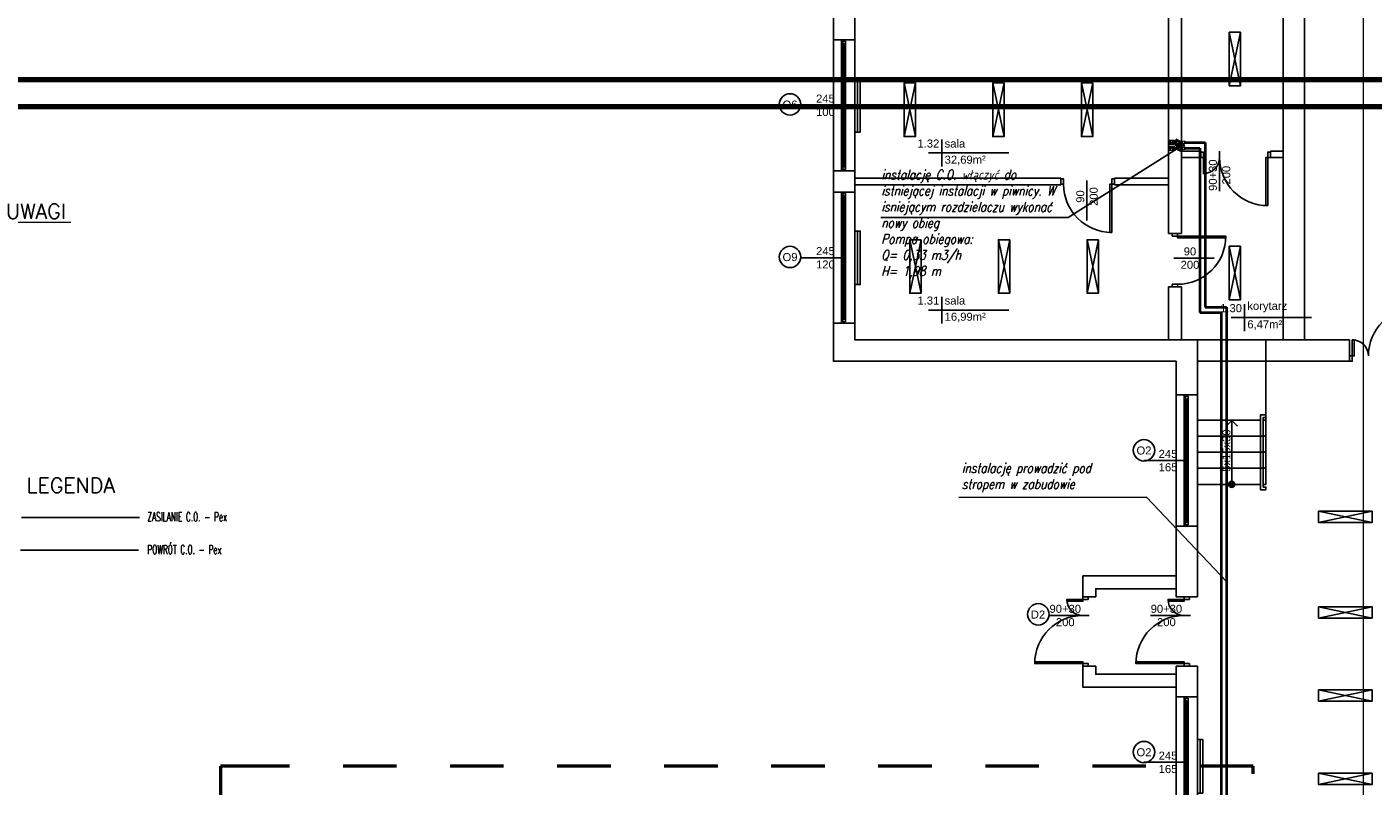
# Model space of a CAD drawing. Header units: millimetres. Extents: x 3698380 to 4312681, y 939872 to 1104488.
# Tile 68 of 93: x 4071183 to 4096331, y 1054991 to 1069180. Entities that reach past the tile are written whole.
import ezdxf
from ezdxf.enums import TextEntityAlignment as Align
from ezdxf.lldxf.tags import DXFTag

# ---------------------------------------------------------------- set-up
doc = ezdxf.new("R2010")
doc.units = ezdxf.units.MM
doc.header["$LTSCALE"] = 10
doc.set_wipeout_variables(frame=1)
for name, pattern in [('1', [2, 1, -1]), ('ACAD_ISO03W100', [30, 12, -18]), ('CHSW', [0])]:
    doc.linetypes.add(name, pattern=pattern)
for name, color, linetype in [('253.Legenda_wodkan$0$6224-P-DG02$0$P-ANNO-TEXT-POL', 137, 'Continuous'), ('__INST_opisy', 3, 'Continuous'), ('_wytyczne ele', 6, 'Continuous'), ('A_sc_istn', 252, 'Continuous'), ('A_wymiary', 1, 'Continuous'), ('SAN_Piony CO na rzucie', 8, 'Continuous')]:
    doc.layers.add(name, color=color, linetype=linetype)
for name, color, linetype, lineweight in [('253.Legenda_wodkan$0$_S_opis', 7, 'Continuous', 18), ('HVAC_zakres_opracowania', 1, '1', 50), ('SAN_Przewody powrotne CO na rozwinięciu', 5, 'Continuous', 40), ('SAN_Przewody powrotne CO na rzucie', 5, 'Continuous', 40), ('SAN_Przewody zasilające CO na rozwinięciu', 1, 'Continuous', 40), ('SAN_Przewody zasilające CO na rzucie', 1, 'Continuous', 40), ('SAN_PRZEWODY_POWROTNE_C_O__NA_RZUCIE', 5, 'Continuous', 25), ('SAN_PRZEWODY_ZASILAJACE_C_O__NA_RZUCIE', 1, 'Continuous', 25), ('SAN_Źródła ciepła CO na rozwinięciu', 7, 'Continuous', 13), ('SAN_Źródła ciepła CO na rzucie', 7, 'Continuous', 13), ('SAN_Źródła wody H2O na rozwinięciu', 7, 'Continuous', 13)]:
    doc.layers.add(name, color=color, linetype=linetype, lineweight=lineweight)
doc.styles.add('253.Legenda_wodkan$0$simplex', font='simplex.shx')
doc.styles.add('ROMANS', font='romans.shx', dxfattribs={"width": 0.8, "oblique": 15})
doc.styles.get("Standard").update_dxf_attribs({"font": 'arial.ttf'})
tags = doc.linetypes.add('DASHED', pattern=[19.05, 12.7, -6.35]).pattern_tags.tags
tags[6:7] = [DXFTag(74, 4), DXFTag(75, 0), DXFTag(340, '0'), DXFTag(46, 1.0), DXFTag(50, 0.0), DXFTag(44, 0.0), DXFTag(45, 0.0)]
tags[4:5] = [DXFTag(74, 4), DXFTag(75, 0), DXFTag(340, '0'), DXFTag(46, 1.0), DXFTag(50, 0.0), DXFTag(44, 0.0), DXFTag(45, 0.0)]
doc.linetypes.add('TRACKS', pattern='A,0.15,[130,ltypeshp.shx,S=0.25,R=0,X=0,Y=0],0.15', length=0.3)

# ---------------------------------------------------------------- blocks, each defined once
blk = doc.blocks.new('*U462')
at = {"color": 252}
for p, q in [((-95, 20), (-100, 20)), ((-100, 15), (-97.5, 15)), ((-97.5, 15), (-97.5, 17.5)), ((-97.5, 17.5), (-95, 17.5)), ((-92.5, 17.5), (-97.5, 17.5)), ((-97.5, 17.5), (-97.5, 12.5)), ((-97.5, 12.5), (-92.5, 12.5)), ((-95, 17.5), (-95, 20)), ((140, 20), (-95, 20)), ((-92.5, 12.5), (-92.5, 17.5)), ((137.5, 17.5), (-92.5, 17.5)), ((-92.5, 15), (137.5, 15)), ((-92.5, 12.5), (137.5, 12.5)), ((-92.5, 12.5), (137.5, 12.5)), ((142.5, 17.5), (137.5, 17.5)), ((137.5, 17.5), (137.5, 12.5)), ((137.5, 12.5), (142.5, 12.5)), ((145, 20), (140, 20)), ((140, 20), (140, 17.5)), ((140, 17.5), (142.5, 17.5)), ((142.5, 17.5), (142.5, 15)), ((142.5, 12.5), (142.5, 17.5)), ((142.5, 15), (145, 15))]:
    blk.add_line(p, q, dxfattribs=at)
for points in [[(-100, 20), (-100, 15), (-97.5, 15)], [(145, 20), (145, 15), (142.5, 15)]]:
    blk.add_lwpolyline(points, dxfattribs=at)
blk = doc.blocks.new('*U259')
at = {"color": 252}
blk.add_lwpolyline([(75, 0), (0, 0)], dxfattribs=at)
for tag, p in [('H', (30, 20)), ('S', (30, -5))]:
    blk.add_attdef(tag, text='', height=15, rotation=180, dxfattribs=at).set_placement(p, align=Align.CENTER)
blk = doc.blocks.new('*U200')
for points in [[(-60, 114), (-60, -14), (90, -14), (90, 114)], [(90, 114), (210, 114), (210, -14), (90, -14)]]:
    blk.add_lwpolyline(points, close=True)
blk.add_wipeout([(80, 114), (85, 114), (85, 109), (215, 109), (215, 114), (220, 114), (220, 104), (80, 104)])
blk.add_lwpolyline([(80, 114), (85, 114), (85, 109), (215, 109), (215, 114), (220, 114), (220, 104), (80, 104)], close=True)
blk = doc.blocks.new('*U197')
h = blk.add_hatch(color=256)
h.dxf.hatch_style = 1
h.paths.add_polyline_path([(5.6, 0, 1), (-5.6, 0, 1)])
at = {"linetype": 'ACAD_ISO03W100', "lineweight": 15}
for q in [(-109, 10.6), (-109, -10.6)]:
    blk.add_line((-119.6, 0), q, dxfattribs=at)
blk.add_line((-5.6, 0), (-119.6, 0))
at = {"ltscale": 100}
blk.add_circle((0, 0), 5.61, dxfattribs=at)
blk.add_attdef('OPIS_SCHODÓW', text='', height=15, rotation=180).set_placement((-63.1, -10), align=Align.MIDDLE_CENTER)
blk = doc.blocks.new('*U196')
blk.add_arc((0, 0), 900, 0, 90)
blk.add_wipeout([(0, 900), (35, 900), (35, 0), (0, 0)])
blk.add_wipeout([(0, 900), (35, 900), (35, 0), (0, 0)])
blk.add_wipeout([(0, 900), (35, 900), (35, 0), (0, 0)])
for points in [[(35, 900), (35, 0), (0, 0), (0, 900)], [(-50, -100), (0, -100), (0, 0), (-50, 0)]]:
    blk.add_lwpolyline(points, close=True)
blk = doc.blocks.new('*U192')
blk.add_arc((0, 0), 300, 0, 90)
blk.add_wipeout([(0, 300), (35, 300), (35, 0), (0, 0)])
blk.add_wipeout([(0, 300), (35, 300), (35, 0), (0, 0)])
blk.add_wipeout([(0, 300), (35, 300), (35, 0), (0, 0)])
for points in [[(35, 300), (35, 0), (0, 0), (0, 300)], [(-50, -100), (0, -100), (0, 0), (-50, 0)]]:
    blk.add_lwpolyline(points, close=True)
blk = doc.blocks.new('*U338')
at = {"color": 252}
blk.add_lwpolyline([(75, 0), (0, 0)], dxfattribs=at)
for tag, p in [('S', (30, 5)), ('H', (30, -20))]:
    blk.add_attdef(tag, text='', height=15, dxfattribs=at).set_placement(p, align=Align.CENTER)
blk = doc.blocks.new('*U469')
at = {"color": 252}
for points in [[(35, 900), (35, 0), (0, 0), (0, 900)], [(-50, -100), (0, -100), (0, 0), (-50, 0)], [(950, 0), (950, -100), (900, -100), (900, 0)]]:
    blk.add_lwpolyline(points, close=True, dxfattribs=at)
blk.add_arc((0, 0), 900, 0, 90, dxfattribs=at)
blk = doc.blocks.new('d')
at = {"layer": 'A_sc_istn', "color": 252}
for points in [[(3744014.74, 798327.02), (3744014.74, 802727.02), (3737614.74, 802727.02), (3737614.74, 821527.02), (3744414.74, 821527.02)], [(3744414.74, 798327.02), (3744414.74, 803127.02), (3738014.74, 803127.02), (3738014.74, 821127.02), (3744414.74, 821127.02)], [(3746014.74, 803127.02), (3746014.74, 818675.46)], [(3746414.74, 803127.02), (3746414.74, 818675.46)], [(3743874.74, 805117.27), (3743874.74, 812635.4)], [(3744114.74, 805117.27), (3744114.74, 812635.4)], [(3745007.45, 808877.71), (3745219.58, 807877.71)], [(3745007.45, 807877.71), (3745219.58, 808877.71)], [(3737614.74, 808737.02), (3738014.74, 808737.02)], [(3738934.39, 807928.56), (3739146.53, 806928.56)], [(3738934.39, 806928.56), (3739146.53, 807928.56)], [(3740590.59, 807928.56), (3740802.72, 806928.56)], [(3740590.59, 806928.56), (3740802.72, 807928.56)], [(3742246.78, 807928.56), (3742458.92, 806928.56)], [(3742246.78, 806928.56), (3742458.92, 807928.56)], [(3739641.72, 806870.36), (3739641.72, 806370.36)], [(3740891.72, 806620.36), (3739391.72, 806620.36)], [(3744114.74, 806656.16), (3744477.54, 806656.16)], [(3744114.74, 806536.16), (3744477.54, 806536.16)], [(3745777.54, 806656.16), (3746014.74, 806656.16)], [(3745777.54, 806536.16), (3746014.74, 806536.16)], [(3737614.74, 806287.02), (3738014.74, 806287.02)], [(3741862.78, 806147.02), (3738014.74, 806147.02)], [(3741862.78, 806027.02), (3738014.74, 806027.02)], [(3741862.78, 806147.02), (3741862.78, 806027.02)], [(3743874.74, 806147.02), (3742862.78, 806147.02)], [(3742862.78, 806147.02), (3742862.78, 806027.02)], [(3743874.74, 806027.02), (3742862.78, 806027.02)], [(3737614.74, 805887.02), (3738014.74, 805887.02)], [(3739040.46, 804999.39), (3739252.59, 803999.39)], [(3739040.46, 803999.39), (3739252.59, 804999.39)], [(3740696.66, 804999.39), (3740908.79, 803999.39)], [(3740696.66, 803999.39), (3740908.79, 804999.39)], [(3742352.85, 804999.39), (3742564.98, 803999.39)], [(3742352.85, 803999.39), (3742564.98, 804999.39)], [(3744114.74, 805117.27), (3743874.74, 805117.27)], [(3745007.45, 804877.71), (3745219.58, 803877.71)], [(3745007.45, 803877.71), (3745219.58, 804877.71)], [(3743874.74, 803127.02), (3743874.74, 804117.27)], [(3744114.74, 804117.27), (3743874.74, 804117.27)], [(3744114.74, 803127.02), (3744114.74, 804117.27)], [(3739641.72, 803935.21), (3739641.72, 803435.21)], [(3745296.34, 803793.23), (3745296.34, 803293.23)], [(3740891.72, 803685.21), (3739391.72, 803685.21)], [(3746546.34, 803543.23), (3745046.34, 803543.23)], [(3737614.74, 803437.02), (3738014.74, 803437.02)], [(3745694.74, 803127.02), (3747257.79, 803127.02)], [(3745694.74, 802727.02), (3747257.79, 802727.02)], [(3744414.74, 802097.57), (3744014.74, 802097.57)], [(3746676.94, 799712.15), (3747676.94, 799924.28)], [(3747676.94, 799712.15), (3746676.94, 799924.28)], [(3744414.74, 799647.57), (3744014.74, 799647.57)], [(3742274.74, 798327.02), (3742274.74, 798717.02), (3744014.74, 798717.02)], [(3742514.74, 798327.02), (3742514.74, 798477.02), (3744014.74, 798477.02)], [(3742514.74, 798327.02), (3742274.74, 798327.02)], [(3744414.74, 798327.02), (3744014.74, 798327.02)], [(3746676.94, 797929.19), (3747676.94, 798141.33)], [(3747676.94, 797929.19), (3746676.94, 798141.33)], [(3722514.74, 788607.02), (3722514.74, 793727.02), (3744014.74, 793727.02), (3744014.74, 797027.02)], [(3722914.74, 788607.02), (3722914.74, 793327.02), (3744414.74, 793327.02), (3744414.74, 797027.02)], [(3744014.74, 796637.02), (3742274.74, 796637.02), (3742274.74, 797027.02)], [(3742514.74, 797027.02), (3742274.74, 797027.02)], [(3744014.74, 796877.02), (3742514.74, 796877.02), (3742514.74, 797027.02)], [(3744414.74, 797027.02), (3744014.74, 797027.02)], [(3744414.74, 796457.57), (3744014.74, 796457.57)], [(3746676.94, 796373), (3747676.94, 796585.13)], [(3747676.94, 796373), (3746676.94, 796585.13)], [(3746676.94, 794816.8), (3747676.94, 795028.93)], [(3747676.94, 794816.8), (3746676.94, 795028.93)]]:
    blk.add_lwpolyline(points, dxfattribs=at)
for points in [[(3745219.58, 808877.71), (3745219.58, 807877.71), (3745007.45, 807877.71), (3745007.45, 808877.71)], [(3738014.74, 808012.02), (3738014.74, 807012.02), (3738114.74, 807012.02), (3738114.74, 808012.02)], [(3739146.53, 807928.56), (3739146.53, 806928.56), (3738934.39, 806928.56), (3738934.39, 807928.56)], [(3740802.72, 807928.56), (3740802.72, 806928.56), (3740590.59, 806928.56), (3740590.59, 807928.56)], [(3742458.92, 807928.56), (3742458.92, 806928.56), (3742246.78, 806928.56), (3742246.78, 807928.56)], [(3738014.74, 805162.02), (3738014.74, 804162.02), (3738114.74, 804162.02), (3738114.74, 805162.02)], [(3739252.59, 804999.39), (3739252.59, 803999.39), (3739040.46, 803999.39), (3739040.46, 804999.39)], [(3740908.79, 804999.39), (3740908.79, 803999.39), (3740696.66, 803999.39), (3740696.66, 804999.39)], [(3742564.98, 804999.39), (3742564.98, 803999.39), (3742352.85, 803999.39), (3742352.85, 804999.39)], [(3745219.58, 804877.71), (3745219.58, 803877.71), (3745007.45, 803877.71), (3745007.45, 804877.71)], [(3746676.94, 799924.28), (3747676.94, 799924.28), (3747676.94, 799712.15), (3746676.94, 799712.15)], [(3746676.94, 798141.33), (3747676.94, 798141.33), (3747676.94, 797929.19), (3746676.94, 797929.19)], [(3746676.94, 796585.13), (3747676.94, 796585.13), (3747676.94, 796373), (3746676.94, 796373)], [(3744414.74, 795657.55), (3744414.74, 794657.55), (3744514.74, 794657.55), (3744514.74, 795657.55)], [(3746676.94, 795028.93), (3747676.94, 795028.93), (3747676.94, 794816.8), (3746676.94, 794816.8)]]:
    blk.add_lwpolyline(points, close=True, dxfattribs=at)
at = {"layer": 'A_sc_istn', "color": 252, "linetype": 'TRACKS', "ltscale": 20}
for points in [[(3738064.74, 808012.02), (3738064.74, 807012.02)], [(3738064.74, 805162.02), (3738064.74, 804162.02)], [(3744464.74, 795657.55), (3744464.74, 794657.55)]]:
    blk.add_lwpolyline(points, dxfattribs=at)
at = {"layer": 'A_sc_istn', "color": 252}
for centre in [(3736803.02, 807527.86), (3736803.02, 804677.86), (3743416.02, 801063.64), (3743416.02, 795423.64)]:
    blk.add_circle(centre, 200, dxfattribs=at)
at = {"layer": 'A_sc_istn', "color": 252, "xscale": 10, "yscale": 10, "zscale": 10, "rotation": 90}
for p in [(3737964.71, 807287.02), (3737964.71, 804437.02), (3744364.71, 800647.57), (3744364.71, 795007.57)]:
    blk.add_blockref('*U462', p, dxfattribs=at)
at = {"layer": 'A_sc_istn', "color": 252, "linetype": 'ACAD_ISO03W100', "xscale": 10, "yscale": 10, "zscale": 10}
for p, rotation, values in [((3737764.72, 807512.02), 180, {'S': '245', 'H': '100'}), ((3742350.78, 806106.69), 270, {'S': '90', 'H': '200'}), ((3737764.72, 804662.02), 180, {'S': '245', 'H': '120'}), ((3744164.72, 800872.57), 180, {'S': '245', 'H': '165'}), ((3744164.72, 795232.57), 180, {'S': '245', 'H': '165'})]:
    blk.add_blockref('*U259', p, dxfattribs=dict(at, rotation=rotation)).add_auto_attribs(values)
at = {"layer": 'A_sc_istn', "color": 252}
for p, rotation in [((3742812.78, 806037.02), 180), ((3744044.74, 805067.27), 270)]:
    blk.add_blockref('*U469', p, dxfattribs=dict(at, rotation=rotation))
at = {"layer": 'A_sc_istn', "color": 252, "linetype": 'ACAD_ISO03W100', "xscale": 10, "yscale": 10, "zscale": 10}
blk.add_blockref('*U338', (3743975.08, 804655.98), dxfattribs=at).add_auto_attribs({'S': '90', 'H': '200'})
at = {"layer": 'A_sc_istn', "color": 252, "xscale": -1}
blk.add_blockref('*U196', (3748507.79, 802827.02), dxfattribs=at)
at = {"layer": 'A_sc_istn', "color": 252, "char_height": 300}
for s, insert, attachment_point in [('{\\H0.5x;O6}', (3736663.31, 807447.9), 7), ('{\\H0.5x;1.32}', (3739591.72, 806720.36), 9), ('{\\H0.5x;sala }', (3739691.72, 806720.36), 7), ('{\\H0.5x;32,69m²}', (3739691.72, 806570.36), 1), ('{\\H0.5x;O9}', (3736663.31, 804597.9), 7), ('{\\H0.5x;1.31}', (3739591.72, 803785.21), 9), ('{\\H0.5x;sala }', (3739691.72, 803785.21), 7), ('{\\H0.5x;1.30}', (3745246.34, 803643.23), 9), ('{\\H0.5x;korytarz}', (3745346.34, 803643.23), 7), ('{\\H0.5x;16,99m²}', (3739691.72, 803635.21), 1), ('{\\H0.5x;6,47m²}', (3745346.34, 803493.23), 1), ('{\\H0.5x;O2}', (3743276.31, 800983.67), 7), ('{\\H0.5x;O2}', (3743276.31, 795343.67), 7)]:
    blk.add_mtext_dynamic_manual_height_columns(s, width=232.5953, gutter_width=12.5, heights=[0], dxfattribs=dict(at, insert=insert, attachment_point=attachment_point))
at = {"layer": 'A_sc_istn', "color": 252}
for p, rotation in [((3745727.54, 806536.16), 180), ((3742274.74, 797077.02), 89.99999999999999), ((3744164.74, 797077.02), 89.99999999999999)]:
    blk.add_blockref('*U196', p, dxfattribs=dict(at, rotation=rotation))
at = {"layer": 'A_sc_istn', "color": 252, "xscale": 10, "yscale": 10, "zscale": 10, "rotation": 270}
blk.add_blockref('*U200', (3744554.74, 802527.02), dxfattribs=at)
at = {"layer": 'A_sc_istn', "color": 252}
blk.add_blockref('*U192', (3747307.79, 802827.02), dxfattribs=at)
at = {"color": 252, "lineweight": 9}
blk.add_line((3747510.58, 823353.19), (3747510.58, 775173.19), dxfattribs=at)
at = {"layer": 'A_sc_istn', "color": 252}
for points in [[(3745777.54, 806536.16), (3745777.54, 806656.16)], [(3745694.74, 802727.02), (3745694.74, 803127.02)], [(3747257.79, 802727.02), (3747257.79, 803127.02)], [(3745694.74, 802727.02), (3744414.74, 802727.02)], [(3745694.74, 801327.02), (3744414.74, 801327.02)], [(3745694.74, 801027.02), (3744414.74, 801027.02)], [(3745694.74, 800727.02), (3744414.74, 800727.02)]]:
    blk.add_lwpolyline(points, dxfattribs=at)
blk.add_circle((3741441.7, 797998.9), 200, dxfattribs=at)
at = {"layer": 'A_sc_istn', "color": 252, "xscale": -1}
for p, rotation in [((3744527.54, 806536.16), 180), ((3742274.74, 798277.02), 90), ((3744164.74, 798277.02), 90)]:
    blk.add_blockref('*U192', p, dxfattribs=dict(at, rotation=rotation))
at = {"layer": 'A_sc_istn', "color": 252, "xscale": 10, "yscale": 10, "zscale": 10, "rotation": 270}
blk.add_blockref('*U197', (3745054.74, 800427.02), dxfattribs=at).add_auto_attribs({'OPIS_SCHODÓW': '5x15x30'})
at = {"layer": 'A_sc_istn', "color": 252, "insert": (3741301.99, 797918.93), "char_height": 300, "attachment_point": 7}
blk.add_mtext_dynamic_manual_height_columns('{\\H0.5x;D2}', width=232.5953, gutter_width=12.5, heights=[0], dxfattribs=at)
at = {"layer": 'A_sc_istn', "color": 252}
blk.add_lwpolyline([(3744477.54, 806536.16), (3744477.54, 806656.16)], dxfattribs=at)
at = {"layer": 'A_sc_istn', "color": 252, "xscale": 10, "yscale": 10, "zscale": 10, "rotation": 90}
blk.add_blockref('*U338', (3744827.54, 805906.16), dxfattribs=at).add_auto_attribs({'S': '90+30', 'H': '200'})
at = {"layer": 'A_sc_istn', "color": 252, "xscale": 10, "yscale": 10, "zscale": 10}
for p in [(3741644.74, 797977.02), (3743534.74, 797977.02)]:
    blk.add_blockref('*U338', p, dxfattribs=at).add_auto_attribs({'S': '90+30', 'H': '200'})
blk = doc.blocks.new('A$C77EF4F1D')
at = {"layer": 'HVAC_zakres_opracowania', "color": 2, "ltscale": 100}
for p, q in [((-2548, 1835), (-2548, -5052)), ((-2269, 1835), (-2548, 1835)), ((16739, 1835), (-2269, 1835)), ((16739, -14311), (16739, 1835)), ((-2548, -5052), (-1085, -5052)), ((-1085, -5052), (-1085, -14311)), ((-1085, -14311), (16739, -14311))]:
    blk.add_line(p, q, dxfattribs=at)
blk = doc.blocks.new('COS')
at = {"layer": 'SAN_Przewody powrotne CO na rozwinięciu', "true_color": 0x000000}
blk.add_circle((0, -260), 10, dxfattribs=at)
at = {"layer": 'SAN_Przewody zasilające CO na rozwinięciu', "true_color": 0x000000}
blk.add_lwpolyline([(-50, -150), (50, -150), (0, -50), (-50, -150)], dxfattribs=at)
at = {"layer": 'SAN_Przewody zasilające CO na rozwinięciu', "lineweight": 13, "true_color": 0x000000}
blk.add_circle((0, 0), 30, dxfattribs=at)
at = {"layer": 'SAN_Przewody zasilające CO na rozwinięciu', "true_color": 0x000000}
blk.add_circle((0, -200), 10, dxfattribs=at)
at = {"layer": 'SAN_Źródła ciepła CO na rozwinięciu', "true_color": 0x000000}
blk.add_lwpolyline([(-40, -180), (40, -180), (40, -280), (-40, -280), (-40, -180)], dxfattribs=at)
blk = doc.blocks.new('COR')
at = {"layer": 'SAN_Przewody powrotne CO na rozwinięciu', "true_color": 0x000000}
blk.add_lwpolyline([(-50, -50), (50, -50), (0, -150), (-50, -50)], dxfattribs=at)
at = {"layer": 'SAN_Przewody powrotne CO na rozwinięciu', "lineweight": 13, "true_color": 0x000000}
blk.add_circle((0, 0), 30, dxfattribs=at)
at = {"layer": 'SAN_Przewody powrotne CO na rozwinięciu', "true_color": 0x000000}
blk.add_circle((0, -260), 10, dxfattribs=at)
at = {"layer": 'SAN_Przewody zasilające CO na rozwinięciu', "true_color": 0x000000}
blk.add_circle((0, -200), 10, dxfattribs=at)
at = {"layer": 'SAN_Źródła ciepła CO na rozwinięciu', "true_color": 0x000000}
blk.add_lwpolyline([(-40, -180), (40, -180), (40, -280), (-40, -280), (-40, -180)], dxfattribs=at)
blk = doc.blocks.new('MULTIPIPECONNPOINT')
at = {"layer": 'SAN_Źródła wody H2O na rozwinięciu', "true_color": 0x000000}
for p, q in [((-20, 0), (20, 0)), ((0, 20), (0, -20))]:
    blk.add_line(p, q, dxfattribs=at)
blk = doc.blocks.new('VERTPIPECOSUPPLY_P')
at = {"layer": 'SAN_Przewody zasilające CO na rzucie', "lineweight": 13, "true_color": 0x000000}
blk.add_circle((0, 0), 30, dxfattribs=at)
blk = doc.blocks.new('VERTPIPECORETURN_P')
at = {"layer": 'SAN_Przewody powrotne CO na rzucie', "lineweight": 13, "true_color": 0x000000}
blk.add_circle((0, 0), 30, dxfattribs=at)

msp = doc.modelspace()

# ---------------------------------------------------------------- block references
at = {"layer": 'A_wymiary'}
msp.add_blockref('d', (348635, 260203), dxfattribs=at)

# ---------------------------------------------------------------- next in the draw order: linework, layer by layer
at = {"layer": '253.Legenda_wodkan$0$_S_opis'}
msp.add_line((4070773, 1065528), (4072005, 1065528), dxfattribs=at)
at = {"layer": '__INST_opisy', "ltscale": 2}
for p, q in [((4090636, 1065619), (4092795, 1066982)), ((4092096, 1060392), (4093595, 1058812))]:
    msp.add_line(p, q, dxfattribs=at)
at = {"layer": '__INST_opisy'}
for p, q in [((4090636, 1065619), (4087134, 1065615)), ((4092096, 1060392), (4088595, 1060387))]:
    msp.add_line(p, q, dxfattribs=at)
at = {"layer": '__INST_opisy', "ltscale": 2, "const_width": 100}
msp.add_lwpolyline([(4067008, 1068191), (4109008, 1068191), (4109008, 1038491), (4067008, 1038491), (4067008, 1068191)], dxfattribs=at)
msp.add_lwpolyline([(4067508, 1067691), (4108508, 1067691), (4108508, 1038991), (4067508, 1038991)], close=True, dxfattribs=at)
at = {"layer": 'SAN_Przewody powrotne CO na rzucie', "linetype": 'DASHED', "true_color": 0x000000}
for p, q in [((4092795, 1066912), (4093095, 1066912)), ((4093095, 1066912), (4093095, 1063842)), ((4093095, 1063842), (4093495, 1063842)), ((4093495, 1063842), (4093495, 1050822))]:
    msp.add_line(p, q, dxfattribs=at)
at = {"layer": 'SAN_Przewody zasilające CO na rzucie', "linetype": 'CHSW', "true_color": 0x000000}
for p, q in [((4092795, 1067022), (4093195, 1067022)), ((4093195, 1067022), (4093195, 1063942)), ((4093195, 1063942), (4093595, 1063942)), ((4093595, 1063942), (4093595, 1050722))]:
    msp.add_line(p, q, dxfattribs=at)
at = {"layer": 'SAN_PRZEWODY_POWROTNE_C_O__NA_RZUCIE', "linetype": 'DASHED'}
msp.add_line((4073268, 1059399), (4071065, 1059399), dxfattribs=at)
at = {"layer": 'SAN_PRZEWODY_ZASILAJACE_C_O__NA_RZUCIE', "linetype": 'CHSW'}
msp.add_line((4073283, 1060011), (4071080, 1060011), dxfattribs=at)

# ---------------------------------------------------------------- next in the draw order: block references
at = {"layer": '_wytyczne ele', "color": 2, "ltscale": 2}
msp.add_blockref('A$C77EF4F1D', (4077349, 1053530), dxfattribs=at)
at = {"layer": 'SAN_Piony CO na rzucie', "true_color": 0x000000}
for name, p in [('VERTPIPECOSUPPLY_P', (4092795, 1067022)), ('VERTPIPECORETURN_P', (4092795, 1066912))]:
    msp.add_blockref(name, p, dxfattribs=at)
at = {"layer": 'SAN_Źródła ciepła CO na rzucie', "true_color": 0x000000, "rotation": 270}
for name, p in [('COS', (4092795, 1067022)), ('COR', (4092795, 1066912))]:
    msp.add_blockref(name, p, dxfattribs=at)
at = {"layer": 'SAN_Źródła ciepła CO na rzucie', "true_color": 0x000000}
msp.add_blockref('MULTIPIPECONNPOINT', (4092795, 1066967), dxfattribs=at)

# ---------------------------------------------------------------- next in the draw order: texts
at = {"layer": '253.Legenda_wodkan$0$6224-P-DG02$0$P-ANNO-TEXT-POL', "color": 7, "style": '253.Legenda_wodkan$0$simplex', "width": 0.6}
for s, p in [('ZASILANIE C.O. - Pex', (4073432, 1059940)), ('POWRÓT C.O. - Pex', (4073432, 1059328))]:
    msp.add_text(s, height=168.75, dxfattribs=at).set_placement(p)
at = {"layer": '253.Legenda_wodkan$0$_S_opis', "style": '253.Legenda_wodkan$0$simplex'}
for s, p in [('UWAGI', (4070791, 1065595)), ('LEGENDA', (4071177, 1060469))]:
    msp.add_text(s, height=281.2, dxfattribs=at).set_placement(p)
at = {"layer": '__INST_opisy', "char_height": 180, "width": 3563.77, "attachment_point": 1, "rotation": 359.97, "style": 'ROMANS'}
for s, insert in [('instalację C.O. włączyć do istniejącej instalacji w piwnicy. W isniejącym rozdzielaczu wykonać nowy obieg\\PPompa obiegowa:\\PQ= 0,33 m3/h\\PH= 1,98 m', (4087144, 1066508)), ('instalację prowadzić pod stropem w zabudowie', (4088647, 1061025))]:
    msp.add_mtext(s, dxfattribs=dict(at, insert=insert))

doc.saveas('drawing.dxf')
